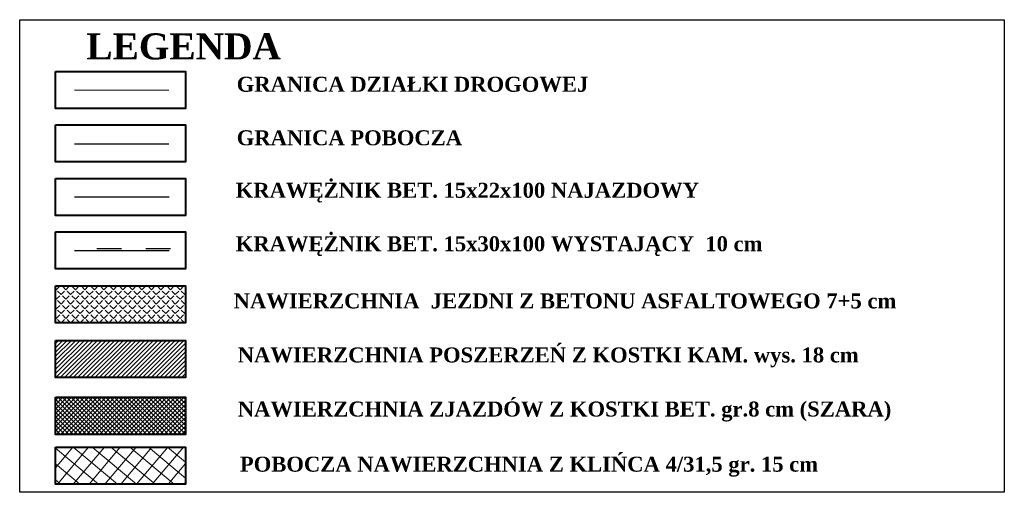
# Model space of a CAD drawing. Header units: millimetres. Extents: x 460 to 2266, y 622 to 2169.
# Tile 6 of 95: x 1888 to 1928, y 1630 to 1649. Entities that reach past the tile are written whole.
import ezdxf

# ---------------------------------------------------------------- set-up
doc = ezdxf.new("R2010")
doc.units = ezdxf.units.MM
doc.linetypes.add('PRZER1-1', pattern=[2, 1, -1])
doc.linetypes.add('PRZER3-1', pattern=[4, 3, -1])
for name, color, linetype, lineweight, true_color in [('drogi', 7, 'Continuous', 20, 0xd6bc51), ('GESDZI_O', 7, 'Continuous', 18, 0x0a0909), ('GESKKL_O', 7, 'PRZER3-1', 18, 0x008000)]:
    doc.layers.add(name, color=color, linetype=linetype, lineweight=lineweight, true_color=true_color)
doc.layers.add('Warstwa 1', color=220, linetype='Continuous', lineweight=20)
doc.styles.get("Standard").update_dxf_attribs({"font": 'ARIAL.TTF'})

msp = doc.modelspace()

# ---------------------------------------------------------------- hatches: boundary and pattern name
at = {"layer": 'drogi', "lineweight": 5, "true_color": 0xf4e08b}
h = msp.add_hatch(dxfattribs=at)
h.set_pattern_fill('ANGLE', color=41, angle=45)
h.set_pattern_definition([(45, (-5553898.41234, -5634381.91852), (-0.194454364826, 0.194454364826), [0.2, -0.075]), (135, (-5553898.41234, -5634381.91852), (-0.194454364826, -0.194454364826), [0.2, -0.075])])
h.paths.add_polyline_path([(1894.806, 1638.444), (1889.491, 1638.444), (1889.491, 1636.926), (1894.806, 1636.926)])
at = {"layer": 'drogi', "lineweight": 5}
h = msp.add_hatch(dxfattribs=at)
h.set_pattern_fill('ANSI37', color=141, scale=0.156, angle=5)
h.set_pattern_definition([(50, (-4332441.78456, -4389189.9441), (-0.379421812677, 0.318372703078), []), (140, (-4332441.78456, -4389189.9441), (-0.318372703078, -0.379421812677), [])])
h.paths.add_polyline_path([(1894.806, 1630.33), (1894.806, 1631.848), (1889.491, 1631.848), (1889.491, 1630.33)])
at = {"layer": 'GESDZI_O', "linetype": 'Continuous', "lineweight": 9}
h = msp.add_hatch(dxfattribs=at)
h.set_pattern_fill('ANSI31', color=43)
h.set_pattern_definition([(45, (-5553898.41234, -5634381.91852), (-0.0883883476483, 0.0883883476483), [])])
h.paths.add_polyline_path([(1889.491, 1636.211), (1889.491, 1634.693), (1894.806, 1634.693), (1894.806, 1636.211)])
at = {"layer": 'GESKKL_O', "linetype": 'Continuous', "lineweight": 20}
h = msp.add_hatch(dxfattribs=at)
h.set_pattern_fill('ANSI37', color=30)
h.set_pattern_definition([(45, (-5553900.52305, -5634351.35957), (-0.0883883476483, 0.0883883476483), []), (135, (-5553900.52305, -5634351.35957), (-0.0883883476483, -0.0883883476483), [])])
h.paths.add_polyline_path([(1894.806, 1633.887), (1889.491, 1633.887), (1889.491, 1632.369), (1894.806, 1632.369)])

# ---------------------------------------------------------------- linework, layer by layer
at = {"color": 141, "true_color": 0xadddf7}
msp.add_line((1890.263, 1644.248), (1894.123, 1644.248), dxfattribs=at)
at = {"ltscale": 0.1}
msp.add_lwpolyline([(1888.028, 1649.314), (1928.272, 1649.314), (1928.272, 1630.004), (1888.028, 1630.004)], close=True, dxfattribs=at)
at = {"layer": 'GESDZI_O', "color": 3, "linetype": 'Continuous', "lineweight": 18}
msp.add_line((1890.263, 1646.433), (1894.123, 1646.433), dxfattribs=at)
at = {"layer": 'GESDZI_O', "color": 1, "linetype": 'Continuous', "lineweight": 30}
for p, q in [((1894.135, 1642.058), (1890.263, 1642.058)), ((1894.135, 1639.873), (1890.263, 1639.873))]:
    msp.add_line(p, q, dxfattribs=at)
at = {"layer": 'GESDZI_O', "color": 1, "linetype": 'PRZER1-1', "lineweight": 30}
msp.add_line((1894.186, 1639.958), (1890.314, 1639.958), dxfattribs=at)
at = {"layer": 'Warstwa 1', "color": 0, "linetype": 'Continuous', "lineweight": 40}
for points in [[(1889.491, 1647.203), (1894.806, 1647.203), (1894.806, 1645.685), (1889.491, 1645.685)], [(1889.491, 1645.017), (1894.806, 1645.017), (1894.806, 1643.5), (1889.491, 1643.5)], [(1889.491, 1642.832), (1894.806, 1642.832), (1894.806, 1641.314), (1889.491, 1641.314)], [(1889.491, 1640.647), (1894.806, 1640.647), (1894.806, 1639.129), (1889.491, 1639.129)], [(1889.491, 1638.444), (1894.806, 1638.444), (1894.806, 1636.926), (1889.491, 1636.926)], [(1889.491, 1636.211), (1894.806, 1636.211), (1894.806, 1634.693), (1889.491, 1634.693)], [(1889.491, 1633.887), (1894.806, 1633.887), (1894.806, 1632.369), (1889.491, 1632.369)], [(1889.491, 1631.848), (1894.806, 1631.848), (1894.806, 1630.33), (1889.491, 1630.33)]]:
    msp.add_lwpolyline(points, close=True, dxfattribs=at)

# ---------------------------------------------------------------- texts
at = {"layer": 'Warstwa 1', "color": 0, "linetype": 'Continuous', "lineweight": 40, "attachment_point": 1}
for s, insert, char_height, width in [('{\\fTimes New Roman|b1|i0|c238|p18;LEGENDA}', (1890.752, 1648.756), 1.0647, 12.51691), ('{\\fTimes New Roman|b0|i0|c238|p18; \\fTimes New Roman|b1|i0|c238|p18;GRANICA DZIAŁKI DROGOWEJ}', (1896.667, 1646.981), 0.61153, 18.65151), ('{\\fTimes New Roman|b0|i0|c238|p18; \\fTimes New Roman|b1|i0|c238|p18;GRANICA POBOCZA  }', (1896.667, 1644.795), 0.61153, 18.65151), ('{\\fTimes New Roman|b1|i0|c238|p18; KRAWĘŻNIK BET. 15x22x100 NAJAZDOWY}', (1896.627, 1642.65), 0.61153, 21.90523), ('{\\fTimes New Roman|b1|i0|c238|p18; KRAWĘŻNIK BET. 15x30x100 WYSTAJĄCY  10 cm}', (1896.627, 1640.464), 0.61153, 21.90523), ('{\\fTimes New Roman|b1|i0|c238|p18;NAWIERZCHNIA  JEZDNI Z BETONU ASFALTOWEGO 7+5 cm}', (1896.772, 1638.13), 0.61153, 29.73731), ('{\\fTimes New Roman|b1|i0|c238|p18;NAWIERZCHNIA POSZERZEŃ Z KOSTKI KAM. wys. 18 cm }', (1896.94, 1635.922), 0.61153, 29.27722), ('{\\fTimes New Roman|b1|i0|c238|p18;NAWIERZCHNIA ZJAZDÓW Z KOSTKI BET. gr.8 cm (SZARA)}', (1896.941, 1633.712), 0.61153, 29.27722), ('{\\fTimes New Roman|b1|i0|c238|p18;POBOCZA NAWIERZCHNIA Z KLIŃCA 4/31,5 gr. 15 cm}', (1897.028, 1631.459), 0.61153, 29.27722)]:
    msp.add_mtext(s, dxfattribs=dict(at, insert=insert, char_height=char_height, width=width))

doc.saveas('drawing.dxf')
